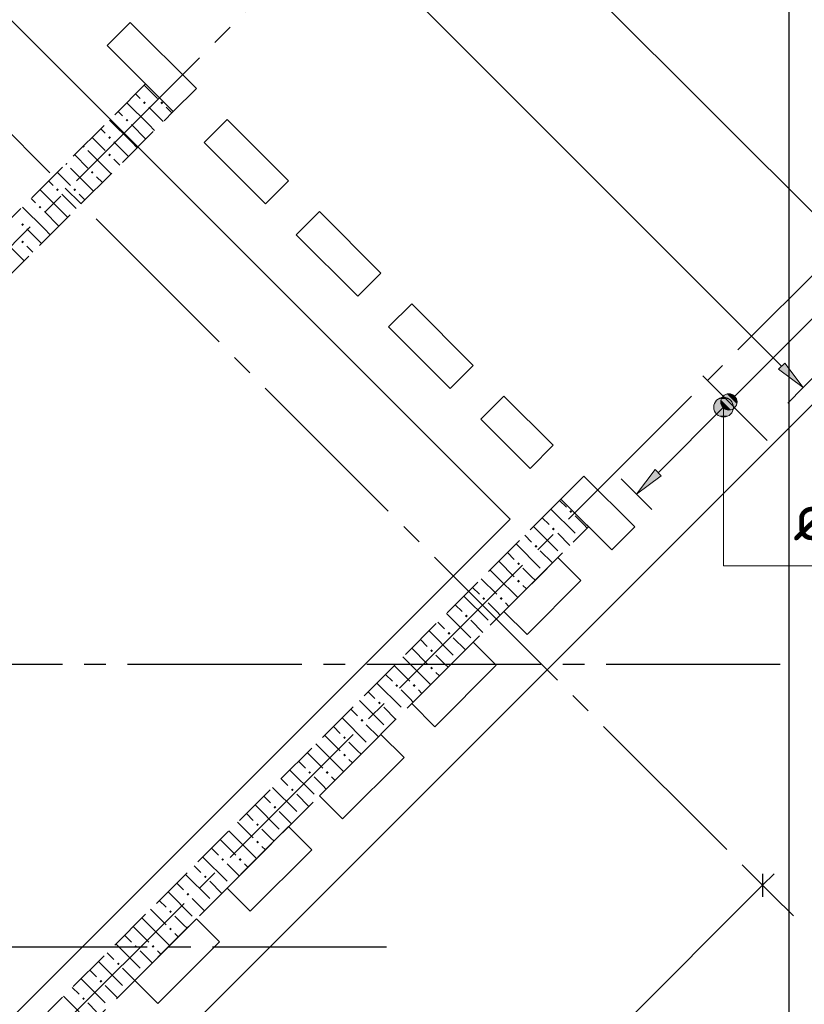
# Model space of a CAD drawing. Header units: millimetres. Extents: x 0 to 40165, y 0 to 42000.
# Tile 5 of 13: x 15254 to 18861, y 14007 to 18535. Entities that reach past the tile are written whole.
import ezdxf

# ---------------------------------------------------------------- set-up
doc = ezdxf.new("R2010")
doc.units = ezdxf.units.MM
doc.linetypes.add('______2', pattern=[270, 200, -70])
doc.linetypes.add('______5', pattern=[1100, 800, -100, 100, -100])
for name, color, linetype, lineweight in [('Standard', 7, 'Continuous', 25), ('ЖБ Перекрытие верхний уровень', 7, 'Continuous', 35), ('ЖБ Стена верхний уровень', 7, 'Continuous', 35), ('Оси', 40, '______5', 18), ('Позиционная метка линия выноска', 7, 'Continuous', 13), ('Позиционная метка номер позиции', 7, 'Continuous', 13)]:
    doc.layers.add(name, color=color, linetype=linetype, lineweight=lineweight)
doc.layers.add('Обрамление П-обр. равн.', color=7, linetype='Continuous', lineweight=25, true_color=0x5f1e0f)
doc.styles.add('ISOCPEUR', font='txt')

msp = doc.modelspace()

# ---------------------------------------------------------------- hatches: boundary and pattern name
at = {"layer": 'ЖБ Стена верхний уровень', "linetype": 'Continuous', "lineweight": 18, "transparency": 33554687}
for points in [[(15821, 18153.1), (15827.5, 18159.6), (15834, 18153.1), (15827.5, 18146.6)], [(15901, 18153.1), (15907.5, 18159.6), (15914, 18153.1), (15907.5, 18146.6)], [(15741, 18073.1), (15747.5, 18079.6), (15754, 18073.1), (15747.5, 18066.6)], [(15661, 17993.1), (15667.5, 17999.6), (15674, 17993.1), (15667.5, 17986.6)], [(15550.2, 17956.9), (15554, 17953.1), (15547.5, 17946.6), (15543.7, 17950.4)], [(15661, 17913.1), (15667.5, 17919.6), (15674, 17913.1), (15667.5, 17906.6)], [(15470.2, 17876.9), (15474, 17873.1), (15467.5, 17866.6), (15463.7, 17870.4)], [(15581, 17833.1), (15587.5, 17839.6), (15594, 17833.1), (15587.5, 17826.6)], [(15421, 17753.1), (15427.5, 17759.6), (15434, 17753.1), (15427.5, 17746.6)], [(15501, 17753.1), (15507.5, 17759.6), (15514, 17753.1), (15507.5, 17746.6)], [(15341, 17673.1), (15347.5, 17679.6), (15354, 17673.1), (15347.5, 17666.6)], [(15261, 17593.1), (15267.5, 17599.6), (15274, 17593.1), (15267.5, 17586.6)], [(15261, 17513.1), (15267.5, 17519.6), (15274, 17513.1), (15267.5, 17506.6)], [(17781, 16273.1), (17787.5, 16279.6), (17794, 16273.1), (17787.5, 16266.6)], [(17701, 16193.1), (17707.5, 16199.6), (17714, 16193.1), (17707.5, 16186.6)], [(17621, 16113.1), (17627.5, 16119.6), (17634, 16113.1), (17627.5, 16106.6)], [(17541, 16033.1), (17547.5, 16039.6), (17554, 16033.1), (17547.5, 16026.6)], [(17541, 15953.1), (17547.5, 15959.6), (17554, 15953.1), (17547.5, 15946.6)], [(17381, 15873.1), (17387.5, 15879.6), (17394, 15873.1), (17387.5, 15866.6)], [(17461, 15873.1), (17467.5, 15879.6), (17474, 15873.1), (17467.5, 15866.6)], [(17301, 15793.1), (17307.5, 15799.6), (17314, 15793.1), (17307.5, 15786.6)], [(17221, 15713.1), (17227.5, 15719.6), (17234, 15713.1), (17227.5, 15706.6)], [(17141, 15633.1), (17147.5, 15639.6), (17154, 15633.1), (17147.5, 15626.6)], [(17141, 15553.1), (17147.5, 15559.6), (17154, 15553.1), (17147.5, 15546.6)], [(16981, 15473.1), (16987.5, 15479.6), (16994, 15473.1), (16987.5, 15466.6)], [(17061, 15473.1), (17067.5, 15479.6), (17074, 15473.1), (17067.5, 15466.6)], [(16901, 15393.1), (16907.5, 15399.6), (16914, 15393.1), (16907.5, 15386.6)], [(16821, 15313.1), (16827.5, 15319.6), (16834, 15313.1), (16827.5, 15306.6)], [(16741, 15233.1), (16747.5, 15239.6), (16754, 15233.1), (16747.5, 15226.6)], [(16741, 15153.1), (16747.5, 15159.6), (16754, 15153.1), (16747.5, 15146.6)], [(16581, 15073.1), (16587.5, 15079.6), (16594, 15073.1), (16587.5, 15066.6)], [(16661, 15073.1), (16667.5, 15079.6), (16674, 15073.1), (16667.5, 15066.6)], [(16501, 14993.1), (16507.5, 14999.6), (16514, 14993.1), (16507.5, 14986.6)], [(16421, 14913.1), (16427.5, 14919.6), (16434, 14913.1), (16427.5, 14906.6)], [(16341, 14833.1), (16347.5, 14839.6), (16354, 14833.1), (16347.5, 14826.6)], [(16341, 14753.1), (16347.5, 14759.6), (16354, 14753.1), (16347.5, 14746.6)], [(16181, 14673.1), (16187.5, 14679.6), (16194, 14673.1), (16187.5, 14666.6)], [(16261, 14673.1), (16267.5, 14679.6), (16274, 14673.1), (16267.5, 14666.6)], [(16101, 14593.1), (16107.5, 14599.6), (16114, 14593.1), (16107.5, 14586.6)], [(16021, 14513.1), (16027.5, 14519.6), (16034, 14513.1), (16027.5, 14506.6)], [(15941, 14433.1), (15947.5, 14439.6), (15954, 14433.1), (15947.5, 14426.6)], [(15941, 14353.1), (15947.5, 14359.6), (15954, 14353.1), (15947.5, 14346.6)], [(15781, 14273.1), (15787.5, 14279.6), (15794, 14273.1), (15787.5, 14266.6)], [(15861, 14273.1), (15867.5, 14279.6), (15874, 14273.1), (15867.5, 14266.6)], [(15701, 14193.1), (15707.5, 14199.6), (15714, 14193.1), (15707.5, 14186.6)], [(15621, 14113.1), (15627.5, 14119.6), (15634, 14113.1), (15627.5, 14106.6)], [(15541, 14033.1), (15547.5, 14039.6), (15554, 14033.1), (15547.5, 14026.6)]]:
    msp.add_hatch(color=7, dxfattribs=at).paths.add_polyline_path(points, flags=16)
at = {"layer": 'Обрамление П-обр. равн.', "linetype": 'Continuous', "lineweight": 13, "transparency": 33554687}
for points in [[(18742.7, 16928), (18855.8, 16843.1), (18771, 16956.2)], [(18478.1, 16786.8), (18540.7, 16750.8), (18487.7, 16803.8)], [(18487.7, 16803.8), (18550.3, 16767.7), (18504.7, 16813.3)], [(18487.7, 16803.8), (18540.7, 16750.8), (18550.3, 16767.7)], [(18504.7, 16813.3), (18550.3, 16767.7), (18550.3, 16786.8)], [(18504.7, 16813.3), (18550.3, 16786.8), (18523.8, 16813.3)], [(18523.8, 16813.3), (18550.3, 16786.8), (18540.7, 16803.8)], [(18478.1, 16767.7), (18523.8, 16741.2), (18478.1, 16786.8)], [(18478.1, 16786.8), (18523.8, 16741.2), (18540.7, 16750.8)], [(18504.7, 16741.2), (18478.1, 16767.7), (18487.7, 16750.8)], [(18478.1, 16767.7), (18504.7, 16741.2), (18523.8, 16741.2)]]:
    msp.add_hatch(color=7, dxfattribs=at).paths.add_polyline_path(points)
msp.add_hatch(color=7, dxfattribs=at).paths.add_polyline_path([(18203.1, 16437.9), (18089.9, 16353), (18174.8, 16466.1)], flags=16)
at = {"layer": 'Позиционная метка номер позиции', "linetype": 'Continuous', "lineweight": 13, "transparency": 33554687}
for points in [[(18528.6, 16775.4), (18451.2, 16775.4), (18444.9, 16752.9)], [(18528.6, 16775.4), (18444.9, 16752.9), (18534.9, 16752.9)], [(18512.4, 16791.6), (18467.4, 16791.6), (18451.2, 16775.4)], [(18512.4, 16791.6), (18451.2, 16775.4), (18528.6, 16775.4)], [(18467.4, 16791.6), (18512.4, 16791.6), (18489.9, 16797.9)], [(18534.9, 16752.9), (18444.9, 16752.9), (18451.2, 16730.5)], [(18534.9, 16752.9), (18451.2, 16730.5), (18528.6, 16730.5)], [(18528.6, 16730.5), (18451.2, 16730.5), (18467.4, 16714.2)], [(18528.6, 16730.5), (18467.4, 16714.2), (18512.4, 16714.2)], [(18512.4, 16714.2), (18467.4, 16714.2), (18489.9, 16708)]]:
    msp.add_hatch(color=7, dxfattribs=at).paths.add_polyline_path(points)

# ---------------------------------------------------------------- linework, layer by layer
at = {"layer": 'Standard', "color": 251, "linetype": 'Continuous', "lineweight": -3, "true_color": 0x656565, "transparency": 33554687}
for q in [(18580.9, 14643.1), (18757.7, 14466.3), (18669.3, 14554.7)]:
    msp.add_line((18669.3, 14554.7), q, dxfattribs=at)
at = {"layer": 'Standard', "color": 7, "linetype": 'Continuous', "lineweight": 25, "transparency": 33554687}
msp.add_line((18669.3, 14607.8), (18669.3, 14501.7), dxfattribs=at)
at = {"layer": 'Standard', "color": 7, "linetype": 'Continuous', "lineweight": 13, "transparency": 33554687}
for q in [(18722.3, 14607.8), (12970, 8855.5)]:
    msp.add_line((18669.3, 14554.7), q, dxfattribs=at)
at = {"layer": 'Standard', "color": 254, "linetype": 'Continuous', "lineweight": 25, "true_color": 0xc4c4ff, "transparency": 33554687}
msp.add_lwpolyline([(5069.5, 9501.6), (18791, 9501.6), (18791, 40401), (5069.5, 40401), (5069.5, 9501.6)], dxfattribs=at)
at = {"layer": 'ЖБ Перекрытие верхний уровень', "color": 7, "linetype": 'Continuous', "lineweight": 25, "transparency": 33554687}
for p, q in [((19340.2, 17207.2), (13846, 22701.5)), ((15656.2, 18416.4), (15762.2, 18522.5)), ((15762.2, 18522.5), (16066.3, 18218.4)), ((15960.2, 18112.3), (15656.2, 18416.4)), ((16066.3, 18218.4), (15960.2, 18112.3)), ((16101.6, 17970.9), (16207.7, 18077)), ((16207.7, 18077), (16490.5, 17794.1)), ((16384.5, 17688.1), (16101.6, 17970.9)), ((16490.5, 17794.1), (16384.5, 17688.1)), ((16525.9, 17546.6), (16632, 17652.7)), ((16632, 17652.7), (16914.8, 17369.9)), ((16808.7, 17263.8), (16525.9, 17546.6)), ((16914.8, 17369.9), (16808.7, 17263.8)), ((16950.2, 17122.4), (17056.2, 17228.5)), ((17056.2, 17228.5), (17339.1, 16945.6)), ((18208.8, 16075.9), (19340.2, 17207.2)), ((17233, 16839.5), (16950.2, 17122.4)), ((17339.1, 16945.6), (17233, 16839.5)), ((17374.4, 16698.1), (17480.5, 16804.2)), ((17480.5, 16804.2), (17706.8, 16577.9)), ((17600.7, 16471.9), (17374.4, 16698.1)), ((17706.8, 16577.9), (17600.7, 16471.9)), ((17742.1, 16330.4), (17848.2, 16436.5)), ((17848.2, 16436.5), (18081.5, 16203.2)), ((17975.5, 16097.1), (17742.1, 16330.4)), ((18081.5, 16203.2), (17975.5, 16097.1)), ((11689.3, 9556.3), (18208.8, 16075.9)), ((17480.5, 15814.2), (17728, 16061.7)), ((17728, 16061.7), (17834, 15955.7)), ((17834, 15955.7), (17586.6, 15708.2)), ((17586.6, 15708.2), (17480.5, 15814.2)), ((17056.2, 15390), (17339.1, 15672.8)), ((17339.1, 15672.8), (17445.1, 15566.8)), ((17445.1, 15566.8), (17162.3, 15283.9)), ((17162.3, 15283.9), (17056.2, 15390)), ((16632, 14965.7), (16914.8, 15248.6)), ((16914.8, 15248.6), (17020.9, 15142.5)), ((17020.9, 15142.5), (16738, 14859.6)), ((16738, 14859.6), (16632, 14965.7)), ((16207.7, 14541.5), (16490.5, 14824.3)), ((16490.5, 14824.3), (16596.6, 14718.2)), ((16596.6, 14718.2), (16313.8, 14435.4)), ((16313.8, 14435.4), (16207.7, 14541.5)), ((15783.4, 14117.2), (16066.3, 14400)), ((16066.3, 14400), (16172.3, 14294)), ((16172.3, 14294), (15889.5, 14011.1)), ((15889.5, 14011.1), (15783.4, 14117.2))]:
    msp.add_line(p, q, dxfattribs=at)
at = {"layer": 'ЖБ Стена верхний уровень', "color": 251, "linetype": '______2', "lineweight": 13, "true_color": 0x656565, "transparency": 33554687}
for p, q in [((15832.9, 18239.6), (9780.1, 12186.8)), ((15960.2, 18112.3), (15832.9, 18239.6)), ((11144.8, 13296.9), (15960.2, 18112.3)), ((17742.1, 16330.4), (12926.7, 11515)), ((17869.4, 16203.2), (17742.1, 16330.4)), ((11689.3, 10023), (17869.4, 16203.2))]:
    msp.add_line(p, q, dxfattribs=at)
at = {"layer": 'ЖБ Стена верхний уровень', "color": 9, "linetype": 'Continuous', "lineweight": 18, "true_color": 0xc7c7c7, "transparency": 33554687}
for p, q in [((15847.5, 18213.1), (15827, 18233.6)), ((15887.5, 18173.1), (15847.5, 18213.1)), ((15787, 18193.6), (15807.5, 18173.1)), ((15707, 18113.6), (15727.5, 18093.1)), ((15847.5, 18053.1), (15747, 18153.6)), ((15847.5, 18133.1), (15914.2, 18066.4)), ((15927.5, 18133.1), (15954.2, 18106.4)), ((15767.5, 17973.1), (15667, 18073.6)), ((15627, 18033.6), (15647.5, 18013.1)), ((15767.5, 18053.1), (15834.2, 17986.4)), ((15847.5, 18053.1), (15874.2, 18026.4)), ((15607.5, 17973.1), (15587, 17993.6)), ((15567.5, 17933.1), (15674.2, 17826.4)), ((15647.5, 17933.1), (15607.5, 17973.1)), ((15687.5, 17973.1), (15754.2, 17906.4)), ((15767.5, 17973.1), (15794.2, 17946.4)), ((15507, 17913.6), (15567.5, 17853.1)), ((15687.5, 17893.1), (15714.2, 17866.4)), ((15487.5, 17853.1), (15594.2, 17746.4)), ((15447.5, 17813.1), (15427, 17833.6)), ((15487.5, 17773.1), (15447.5, 17813.1)), ((15607.5, 17813.1), (15634.2, 17786.4)), ((15447.5, 17653.1), (15347, 17753.6)), ((15387, 17793.6), (15407.5, 17773.1)), ((15307, 17713.6), (15327.5, 17693.1)), ((15447.5, 17733.1), (15514.2, 17666.4)), ((15527.5, 17733.1), (15554.2, 17706.4)), ((15367.5, 17573.1), (15267, 17673.6)), ((15367.5, 17653.1), (15434.2, 17586.4)), ((15447.5, 17653.1), (15474.2, 17626.4)), ((15287.5, 17573.1), (15354.2, 17506.4)), ((15367.5, 17573.1), (15394.2, 17546.4)), ((15167.5, 17533.1), (15274.2, 17426.4)), ((15287.5, 17493.1), (15314.2, 17466.4)), ((17736.1, 16324.5), (17767.5, 16293.1)), ((17696.1, 16284.5), (17807.5, 16173.1)), ((17656.1, 16244.5), (17687.5, 16213.1)), ((17847.5, 16213.1), (17807.5, 16253.1)), ((17863.4, 16197.2), (17847.5, 16213.1)), ((17616.1, 16204.5), (17727.5, 16093.1)), ((17783.4, 16117.2), (17727.5, 16173.1)), ((17536.1, 16124.5), (17647.5, 16013.1)), ((17576.1, 16164.5), (17607.5, 16133.1)), ((17496.1, 16084.5), (17527.5, 16053.1)), ((17703.4, 16037.2), (17647.5, 16093.1)), ((17456.1, 16044.5), (17527.5, 15973.1)), ((17416.1, 16004.5), (17447.5, 15973.1)), ((17607.5, 15973.1), (17567.5, 16013.1)), ((17376.1, 15964.5), (17447.5, 15893.1)), ((17447.5, 15973.1), (17543.4, 15877.2)), ((17623.4, 15957.2), (17607.5, 15973.1)), ((17336.1, 15924.5), (17367.5, 15893.1)), ((17567.5, 15933.1), (17583.4, 15917.2)), ((17296.1, 15884.5), (17407.5, 15773.1)), ((17447.5, 15813.1), (17407.5, 15853.1)), ((17487.5, 15853.1), (17503.4, 15837.2)), ((17216.1, 15804.5), (17327.5, 15693.1)), ((17256.1, 15844.5), (17287.5, 15813.1)), ((17463.4, 15797.2), (17447.5, 15813.1)), ((17176.1, 15764.5), (17207.5, 15733.1)), ((17383.4, 15717.2), (17327.5, 15773.1)), ((17136.1, 15724.5), (17247.5, 15613.1)), ((17096.1, 15684.5), (17127.5, 15653.1)), ((17303.4, 15637.2), (17247.5, 15693.1)), ((17056.1, 15644.5), (17127.5, 15573.1)), ((17016.1, 15604.5), (17047.5, 15573.1)), ((17207.5, 15573.1), (17167.5, 15613.1)), ((16976.1, 15564.5), (17047.5, 15493.1)), ((17047.5, 15573.1), (17143.4, 15477.2)), ((17167.5, 15533.1), (17183.4, 15517.2)), ((17223.4, 15557.2), (17207.5, 15573.1)), ((16936.1, 15524.5), (16967.5, 15493.1)), ((16856.1, 15444.5), (16887.5, 15413.1)), ((16896.1, 15484.5), (17007.5, 15373.1)), ((17047.5, 15413.1), (17007.5, 15453.1)), ((17087.5, 15453.1), (17103.4, 15437.2)), ((16816.1, 15404.5), (16927.5, 15293.1)), ((17063.4, 15397.2), (17047.5, 15413.1)), ((16776.1, 15364.5), (16807.5, 15333.1)), ((16983.4, 15317.2), (16927.5, 15373.1)), ((16736.1, 15324.5), (16847.5, 15213.1)), ((16696.1, 15284.5), (16727.5, 15253.1)), ((16903.4, 15237.2), (16847.5, 15293.1)), ((16656.1, 15244.5), (16727.5, 15173.1)), ((16616.1, 15204.5), (16647.5, 15173.1)), ((16647.5, 15173.1), (16743.4, 15077.2)), ((16807.5, 15173.1), (16767.5, 15213.1)), ((16823.4, 15157.2), (16807.5, 15173.1)), ((16536.1, 15124.5), (16567.5, 15093.1)), ((16576.1, 15164.5), (16647.5, 15093.1)), ((16767.5, 15133.1), (16783.4, 15117.2)), ((16496.1, 15084.5), (16607.5, 14973.1)), ((16456.1, 15044.5), (16487.5, 15013.1)), ((16647.5, 15013.1), (16607.5, 15053.1)), ((16687.5, 15053.1), (16703.4, 15037.2)), ((16416.1, 15004.5), (16527.5, 14893.1)), ((16663.4, 14997.2), (16647.5, 15013.1)), ((16376.1, 14964.5), (16407.5, 14933.1)), ((16583.4, 14917.2), (16527.5, 14973.1)), ((16336.1, 14924.5), (16447.5, 14813.1)), ((16296.1, 14884.5), (16327.5, 14853.1)), ((16503.4, 14837.2), (16447.5, 14893.1)), ((16256.1, 14844.5), (16327.5, 14773.1)), ((16407.5, 14773.1), (16367.5, 14813.1)), ((16176.1, 14764.5), (16247.5, 14693.1)), ((16216.1, 14804.5), (16247.5, 14773.1)), ((16247.5, 14773.1), (16343.4, 14677.2)), ((16423.4, 14757.2), (16407.5, 14773.1)), ((16136.1, 14724.5), (16167.5, 14693.1)), ((16367.5, 14733.1), (16383.4, 14717.2)), ((16096.1, 14684.5), (16207.5, 14573.1)), ((16056.1, 14644.5), (16087.5, 14613.1)), ((16247.5, 14613.1), (16207.5, 14653.1)), ((16287.5, 14653.1), (16303.4, 14637.2)), ((16016.1, 14604.5), (16127.5, 14493.1)), ((16263.4, 14597.2), (16247.5, 14613.1)), ((15976.1, 14564.5), (16007.5, 14533.1)), ((16183.4, 14517.2), (16127.5, 14573.1)), ((15936.1, 14524.5), (16047.5, 14413.1)), ((16103.4, 14437.2), (16047.5, 14493.1)), ((15896.1, 14484.5), (15927.5, 14453.1)), ((15816.1, 14404.5), (15847.5, 14373.1)), ((15856.1, 14444.5), (15927.5, 14373.1)), ((16007.5, 14373.1), (15967.5, 14413.1)), ((15776.1, 14364.5), (15847.5, 14293.1)), ((15847.5, 14373.1), (15943.4, 14277.2)), ((16023.4, 14357.2), (16007.5, 14373.1)), ((15736.1, 14324.5), (15767.5, 14293.1)), ((15967.5, 14333.1), (15983.4, 14317.2)), ((15696.1, 14284.5), (15807.5, 14173.1)), ((15656.1, 14244.5), (15687.5, 14213.1)), ((15847.5, 14213.1), (15807.5, 14253.1)), ((15887.5, 14253.1), (15903.4, 14237.2)), ((15616.1, 14204.5), (15727.5, 14093.1)), ((15863.4, 14197.2), (15847.5, 14213.1)), ((15576.1, 14164.5), (15607.5, 14133.1)), ((15783.4, 14117.2), (15727.5, 14173.1)), ((15496.1, 14084.5), (15527.5, 14053.1)), ((15536.1, 14124.5), (15647.5, 14013.1)), ((15703.4, 14037.2), (15647.5, 14093.1)), ((15456.1, 14044.5), (15527.5, 13973.1)), ((15607.5, 13973.1), (15567.5, 14013.1))]:
    msp.add_line(p, q, dxfattribs=at)
at = {"layer": 'Обрамление П-обр. равн.', "color": 251, "linetype": 'Continuous', "lineweight": 13, "true_color": 0x494949, "transparency": 33554687}
for p, q in [((14351.5, 21347.4), (18756.8, 16942.1)), ((18535.4, 16798.5), (18980.9, 17244)), ((18771, 16956.2), (18742.7, 16928)), ((18855.8, 16843.1), (18771, 16956.2)), ((18742.7, 16928), (18855.8, 16843.1)), ((18855.8, 16843.1), (18926.5, 16913.8)), ((18487.7, 16803.8), (18487.7, 16803.8)), ((18855.8, 16843.1), (18785.1, 16772.4)), ((18855.8, 16843.1), (18855.8, 16843.1)), ((18188.9, 16452), (18493, 16756.1)), ((18540.7, 16750.8), (18540.7, 16750.8)), ((18089.9, 16353), (18174.8, 16466.1)), ((18203.1, 16437.9), (18089.9, 16353)), ((18174.8, 16466.1), (18203.1, 16437.9)), ((18089.9, 16353), (18019.2, 16423.7)), ((18089.9, 16353), (18160.7, 16282.3)), ((18089.9, 16353), (18089.9, 16353))]:
    msp.add_line(p, q, dxfattribs=at)
at = {"layer": 'Обрамление П-обр. равн.', "color": 7, "linetype": 'Continuous', "lineweight": 25, "transparency": 33554687}
msp.add_line((18691, 16600.5), (18394, 16897.5), dxfattribs=at)
at = {"layer": 'Обрамление П-обр. равн.', "color": 251, "linetype": 'Continuous', "lineweight": 13, "true_color": 0x494949, "transparency": 33554687}
msp.add_circle((18514.2, 16777.3), 37.5, dxfattribs=at)
at = {"layer": 'Оси', "color": 8, "linetype": '______5', "lineweight": -3, "transparency": 33554687}
for p, q in [((9292.2, 11571.6), (20389.5, 22669)), ((11716.2, 21507.9), (18810.7, 14413.3)), ((11554.9, 10016), (22298.7, 20759.8)), ((18750.5, 15570), (3600, 15570)), ((16940.5, 14270), (3600, 14270)), ((16940.5, 14270), (3600, 14270))]:
    msp.add_line(p, q, dxfattribs=at)
at = {"layer": 'Позиционная метка линия выноска', "color": 251, "linetype": 'Continuous', "lineweight": 13, "true_color": 0x494949, "transparency": 33554687}
msp.add_lwpolyline([(12742.9, 11472.6), (17508.8, 16238.5), (12714.6, 21032.7)], dxfattribs=at)
at = {"layer": 'Позиционная метка номер позиции', "color": 7, "linetype": 'Continuous', "lineweight": 13, "transparency": 33554687}
for p, q in [((18489.9, 16797.9), (18489.9, 16797.9)), ((18444.9, 16752.9), (18444.9, 16752.9)), ((18534.9, 16752.9), (18534.9, 16752.9)), ((18489.9, 16708), (18489.9, 16708))]:
    msp.add_line(p, q, dxfattribs=at)
msp.add_lwpolyline([(18489.9, 16752.9), (18489.9, 16022.9), (20989.9, 16022.9)], dxfattribs=at)
msp.add_circle((18489.9, 16752.9), 45, dxfattribs=at)

# ---------------------------------------------------------------- texts
at = {"layer": 'Обрамление П-обр. равн.', "color": 7, "linetype": 'Continuous', "lineweight": 13, "transparency": 33554687, "insert": (18809.9, 16140.3), "char_height": 220, "width": 1996.291, "attachment_point": 7, "style": 'ISOCPEUR'}
msp.add_mtext('\\W0.96;ø10 L=930mm ', dxfattribs=at)

doc.saveas('drawing.dxf')
